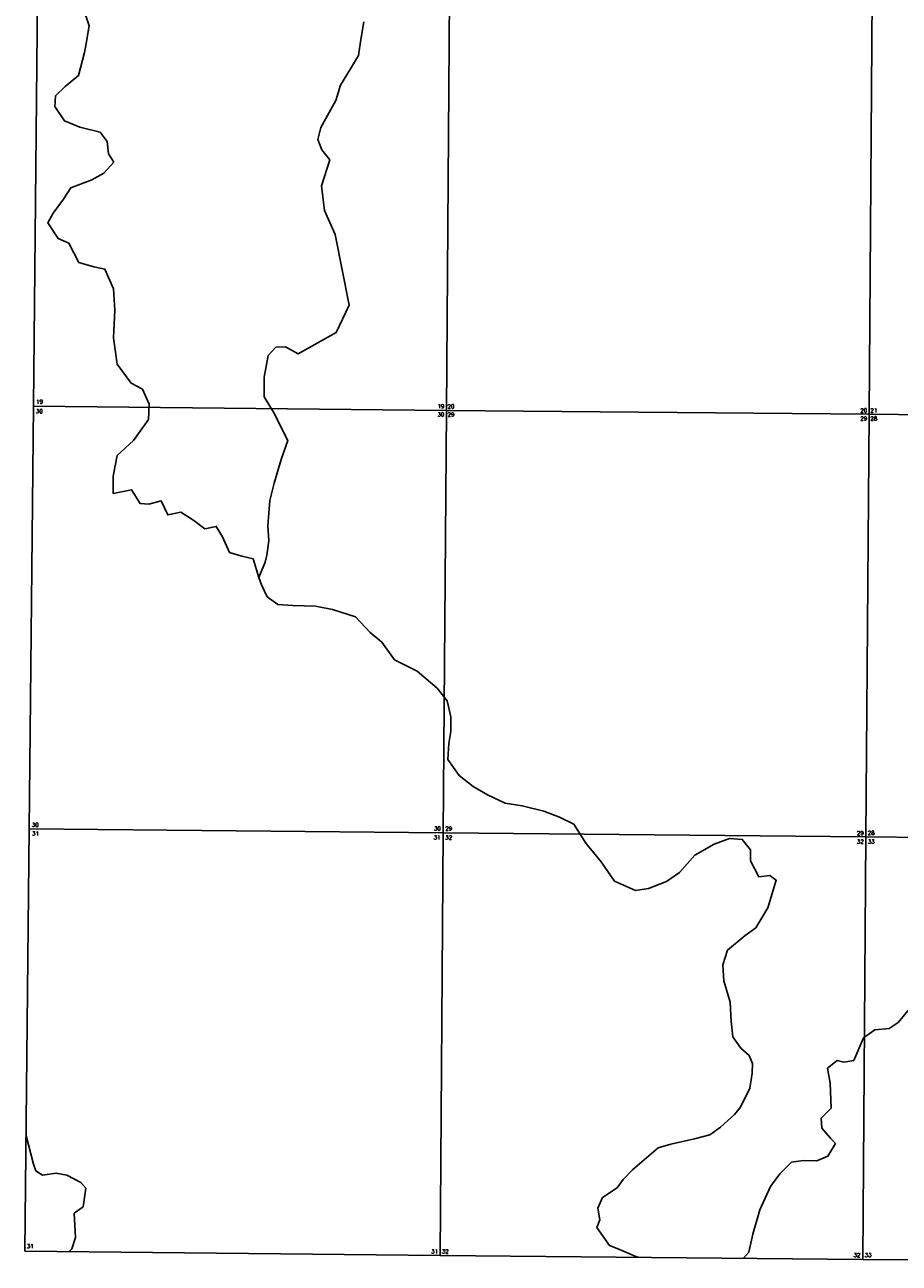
# Model space of a CAD drawing. Header units: feet. Extents: x 0 to 310787, y 0 to 109672.
# Tile 1 of 28: x 216006 to 226927, y 77676 to 93150. Entities that reach past the tile are written whole.
import ezdxf
from ezdxf.enums import TextEntityAlignment as Align

# ---------------------------------------------------------------- set-up
doc = ezdxf.new("R2010")
doc.units = ezdxf.units.FT
doc.header["$LTSCALE"] = 20
doc.header["$MEASUREMENT"] = 0
doc.layers.add('Taxmap', color=251, linetype='Continuous')
doc.styles.add('SECTION', font='ROMANT', dxfattribs={"height": 50})

# ---------------------------------------------------------------- blocks, each defined once
blk = doc.blocks.new('A$C1D716C51')
at = {"layer": 'Taxmap'}
for p, q in [((15838, 16391), (15784, 11112)), ((20942, 11060), (20981, 16340)), ((20942, 11060), (20981, 16340)), ((26260, 16290), (26222, 11011)), ((26260, 16290), (26222, 11011)), ((15731, 5832), (15784, 11112)), ((15784, 11112), (20942, 11060)), ((15784, 11112), (20942, 11060)), ((20904, 5781), (20942, 11060)), ((20904, 5781), (20942, 11060)), ((26222, 11011), (20942, 11060)), ((26222, 11011), (20942, 11060)), ((26183, 5731), (26222, 11011)), ((26183, 5731), (26222, 11011)), ((26222, 11011), (31501, 10963)), ((26222, 11011), (31501, 10963)), ((15731, 5832), (15677, 553)), ((15731, 5832), (15677, 553)), ((15731, 5832), (20904, 5781)), ((15731, 5832), (20904, 5781)), ((20866, 502), (20904, 5781)), ((20866, 502), (20904, 5781)), ((20904, 5781), (26183, 5731)), ((20904, 5781), (26183, 5731)), ((26183, 5731), (26145, 452)), ((26183, 5731), (26145, 452)), ((31463, 5684), (26183, 5731)), ((31463, 5684), (26183, 5731)), ((15677, 553), (20866, 502)), ((15677, 553), (20866, 502)), ((26145, 452), (20866, 502)), ((26145, 452), (20866, 502)), ((26145, 452), (31424, 405))]:
    blk.add_line(p, q, dxfattribs=at)
for points in [[(18598, 8973), (18529, 9206), (18386, 9240), (18235, 9285), (18146, 9479), (18068, 9611), (17924, 9581), (17789, 9683), (17627, 9789), (17463, 9755), (17382, 9932), (17226, 9890), (17118, 9896), (17009, 10069), (16781, 10020), (16780, 10240), (16831, 10495), (17033, 10684), (17224, 10946), (17230, 11138), (17149, 11327), (17007, 11401), (16830, 11639), (16787, 11967), (16803, 12311), (16787, 12579), (16678, 12824), (16539, 12854), (16353, 12908), (16228, 13150), (16093, 13207), (15964, 13405), (16030, 13524), (16160, 13698), (16253, 13841), (16514, 13942), (16666, 14024), (16788, 14162), (16721, 14267), (16707, 14419), (16617, 14536), (16363, 14599), (16172, 14678), (16051, 14859), (16061, 14991), (16182, 15105), (16347, 15243), (16423, 15530), (16444, 15646), (16479, 15865), (16441, 15990)], [(19912, 15914), (19873, 15695), (19843, 15495), (19745, 15329), (19619, 15122), (19560, 14931), (19373, 14594), (19335, 14446), (19385, 14314), (19487, 14192), (19383, 13866), (19419, 13557), (19555, 13256), (19730, 12374), (19567, 12032), (19093, 11766), (18934, 11856), (18811, 11850), (18718, 11747), (18666, 11476), (18667, 11228), (18784, 11038), (18963, 10684), (18880, 10445), (18792, 10150), (18738, 9935), (18714, 9619), (18723, 9431), (18701, 9251), (18680, 9164), (18598, 8973)], [(26725, 3584), (26587, 3413), (26474, 3339), (26295, 3321), (26154, 3219), (26030, 2936), (25906, 2918), (25823, 2939), (25702, 2841), (25735, 2656), (25747, 2340), (25622, 2217), (25632, 2093), (25739, 1968), (25802, 1899), (25708, 1740), (25571, 1682), (25404, 1688), (25252, 1666), (25106, 1520), (24989, 1365), (24857, 1071), (24770, 768), (24719, 544), (24653, 466)], [(23339, 478), (23310, 490), (23076, 590), (22980, 627), (22820, 849), (22861, 945), (22835, 1093), (22892, 1224), (23077, 1346), (23151, 1449), (23268, 1572), (23587, 1848), (23747, 1893), (24043, 1958), (24231, 2007), (24368, 2105), (24541, 2263), (24614, 2354), (24733, 2593), (24760, 2781), (24765, 2901), (24726, 3001), (24620, 3091), (24522, 3232), (24501, 3424), (24488, 3665), (24407, 3934), (24394, 4134), (24452, 4317), (24674, 4498), (24807, 4593), (24958, 4843), (25062, 5190), (24983, 5247), (24843, 5233), (24742, 5430), (24740, 5570), (24637, 5699), (24478, 5713), (24286, 5640), (24045, 5503), (23854, 5285), (23693, 5175), (23465, 5086), (23305, 5060), (23043, 5180), (22875, 5418), (22686, 5652), (22534, 5890), (22355, 5977), (22161, 6051), (21891, 6119), (21676, 6153), (21458, 6256), (21275, 6359), (21102, 6497), (20961, 6699), (20975, 6898), (20997, 7046), (20996, 7230), (20954, 7431), (20829, 7588), (20576, 7800), (20295, 7943), (20138, 8165), (19992, 8287), (19807, 8481), (19522, 8573), (19307, 8616), (19024, 8623), (18836, 8634), (18706, 8731), (18632, 8880), (18598, 8973)], [(15692, 2013), (15785, 1641), (15816, 1557), (15899, 1504), (16068, 1530), (16204, 1504), (16379, 1414), (16439, 1341), (16408, 1110), (16294, 1028), (16311, 724), (16265, 584), (16228, 548)]]:
    blk.add_lwpolyline(points, dxfattribs=at)
at = {"layer": 'Taxmap', "style": 'SECTION'}
for s, p in [('19', (15818, 11144)), ('30', (15816, 11025)), ('20', (20957, 11085)), ('29', (20957, 10984)), ('21', (26238, 11035)), ('28', (26238, 10934)), ('30', (15765, 5857)), ('31', (15768, 5749)), ('32', (20928, 5698)), ('29', (20929, 5811)), ('28', (26205, 5755)), ('33', (26206, 5647)), ('31', (15702, 592)), ('32', (20885, 527)), ('33', (26168, 481))]:
    blk.add_text(s, height=50, dxfattribs=at).set_placement(p)
for s, p in [('30', (20917, 10984)), ('19', (20917, 11086)), ('20', (26198, 11035)), ('29', (26198, 10934)), ('31', (20869, 5700)), ('30', (20873, 5811)), ('29', (26156, 5754)), ('32', (26155, 5647)), ('31', (20839, 527)), ('32', (26114, 481))]:
    blk.add_text(s, height=50, dxfattribs=at).set_placement(p, align=Align.RIGHT)

msp = doc.modelspace()

# ---------------------------------------------------------------- block references
at = {"layer": 'Taxmap'}
msp.add_blockref('A$C1D716C51', (200329, 77272), dxfattribs=at)

doc.saveas('drawing.dxf')
